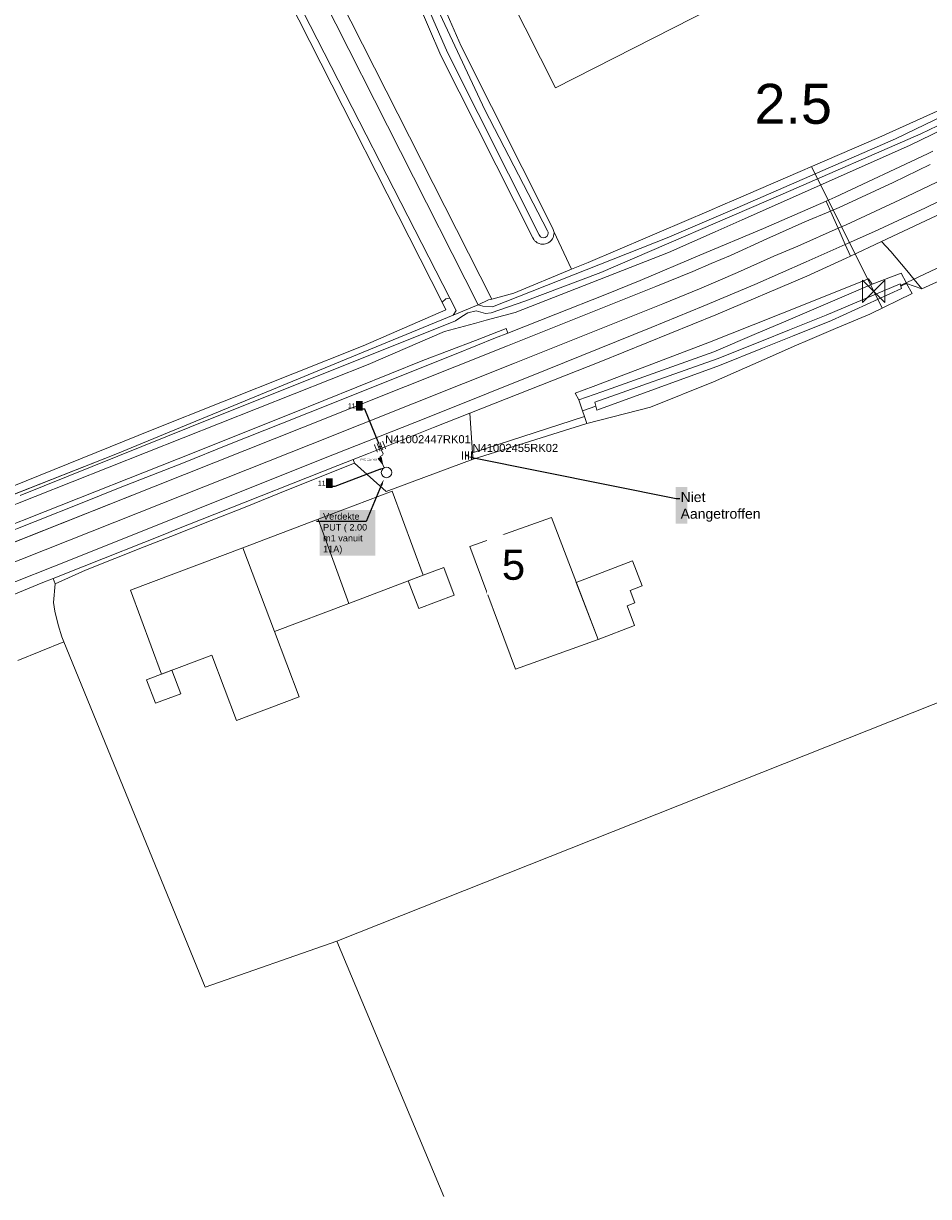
# Model space of a CAD drawing. Extents: x 140829 to 145054, y 448512 to 451778.
# Tile 70 of 152: x 143008 to 143099, y 449991 to 450109. Entities that reach past the tile are written whole.
import ezdxf
from ezdxf import colors
from ezdxf.entities.mleader import LeaderData, LeaderLine
from ezdxf.math import Vec2, Vec3

# ---------------------------------------------------------------- set-up
doc = ezdxf.new("R2010")
doc.units = 0
doc.header["$MEASUREMENT"] = 0
for name, color, linetype, lineweight in [('00-leiding', 5, 'Continuous', 0), ('00-LEIDING RAPPORT', 30, 'Continuous', 30), ('KOLK', 6, 'Continuous', 0)]:
    doc.layers.add(name, color=color, linetype=linetype, lineweight=lineweight)
for name, color, linetype in [('geometrie2dBegroeidTerreindeel', 7, 'Continuous'), ('geometrie2dGebouwinstallatie', 7, 'Continuous'), ('geometrie2dGrondvlak', 7, 'Continuous'), ('geometrie2dOnbegroeidTerreindeel', 7, 'Continuous'), ('geometrie2dOndersteunendWaterdeel', 7, 'Continuous'), ('geometrie2dOndersteunendWegdeel', 7, 'Continuous'), ('geometrie2dOverigeConstructie', 7, 'Continuous'), ('geometrie2dWaterdeel', 7, 'Continuous'), ('geometrie2dWegdeel', 7, 'Continuous'), ('HMPAL', 1, 'Continuous'), ('HUISNUMMER', 3, 'Continuous'), ('PPALHM', 10, 'Continuous')]:
    doc.layers.add(name, color=color, linetype=linetype)
doc.styles.add('Riolering', font='arial.ttf', dxfattribs={"height": 0.8})
doc.styles.get("Standard").update_dxf_attribs({"font": 'arial.ttf'})

# ---------------------------------------------------------------- blocks, each defined once
blk = doc.blocks.new('RICHTING HWA')
at = {"layer": '00-leiding'}
blk.add_hatch(color=256, dxfattribs=at).paths.add_polyline_path([(142658.97, 450308.54), (142660.84, 450309), (142659, 450309.46)])
at = {"layer": '00-leiding', "lineweight": 0}
for p, q in [((142659, 450309.46), (142658.97, 450308.54)), ((142658.97, 450308.54), (142660.84, 450309)), ((142660.84, 450309), (142659, 450309.46))]:
    blk.add_line(p, q, dxfattribs=at)

msp = doc.modelspace()

# ---------------------------------------------------------------- hatches: boundary and pattern name
at = {"layer": 'KOLK', "linetype": 'ByBlock', "lineweight": 0}
h = msp.add_hatch(color=256, dxfattribs=at)
h.dxf.hatch_style = 1
h.paths.add_polyline_path([(143043.36, 450066.19), (143043.52, 450065.8), (143043.6, 450065.83), (143043.44, 450066.23), (143043.28, 450066.62), (143043.2, 450066.59)])
h = msp.add_hatch(color=256, dxfattribs=at)
h.dxf.hatch_style = 1
h.paths.add_polyline_path([(143043.64, 450066.3), (143043.79, 450065.91), (143043.87, 450065.94), (143043.72, 450066.34), (143043.56, 450066.73), (143043.48, 450066.7)])
h = msp.add_hatch(color=256, dxfattribs=at)
h.dxf.hatch_style = 1
h.paths.add_polyline_path([(143043.72, 450066.34, 1), (143043.91, 450066.41, 1)])
h = msp.add_hatch(color=256, dxfattribs=at)
h.dxf.hatch_style = 1
h.paths.add_polyline_path([(143043.91, 450066.41), (143044.07, 450066.02), (143044.15, 450066.05), (143043.99, 450066.45), (143043.84, 450066.84), (143043.76, 450066.81)])
h = msp.add_hatch(color=256, dxfattribs=at)
h.dxf.hatch_style = 1
h.paths.add_polyline_path([(143044.19, 450066.52), (143044.35, 450066.13), (143044.43, 450066.16), (143044.27, 450066.56), (143044.11, 450066.95), (143044.03, 450066.92)])
h = msp.add_hatch(color=256, dxfattribs=at)
h.dxf.hatch_style = 1
h.paths.add_polyline_path([(143052.11, 450065.5), (143052.11, 450065.92), (143052.03, 450065.92), (143052.03, 450065.5), (143052.03, 450065.07), (143052.11, 450065.07)])
h = msp.add_hatch(color=256, dxfattribs=at)
h.dxf.hatch_style = 1
h.paths.add_polyline_path([(143052.41, 450065.5), (143052.41, 450065.92), (143052.33, 450065.92), (143052.33, 450065.5), (143052.33, 450065.07), (143052.41, 450065.07)])
h = msp.add_hatch(color=256, dxfattribs=at)
h.dxf.hatch_style = 1
h.paths.add_polyline_path([(143052.62, 450065.5, 1), (143052.42, 450065.5, 1)])
h = msp.add_hatch(color=256, dxfattribs=at)
h.dxf.hatch_style = 1
h.paths.add_polyline_path([(143052.71, 450065.5), (143052.71, 450065.92), (143052.62, 450065.92), (143052.62, 450065.5), (143052.62, 450065.07), (143052.71, 450065.07)])
h = msp.add_hatch(color=256, dxfattribs=at)
h.dxf.hatch_style = 1
h.paths.add_polyline_path([(143053.01, 450065.5), (143053.01, 450065.92), (143052.92, 450065.92), (143052.92, 450065.5), (143052.92, 450065.07), (143053.01, 450065.07)])

# ---------------------------------------------------------------- linework, layer by layer
at = {"layer": '00-leiding'}
for p, q in [((143043.81, 450066.38), (143044.13, 450065.67)), ((143044.07, 450065.51), (143043.82, 450065.4)), ((143043.82, 450065.4), (143043.82, 450065.2)), ((143043.82, 450065.2), (143044.24, 450064.26)), ((143044.13, 450065.67), (143044.07, 450065.51))]:
    msp.add_line(p, q, dxfattribs=at)
at = {"layer": '00-leiding', "lineweight": 0}
msp.add_circle((143044.47, 450063.79), 0.527, dxfattribs=at)
at = {"layer": 'geometrie2dBegroeidTerreindeel', "linetype": 'Continuous', "lineweight": 0}
for p, q in [((143055.02, 450081.15), (142987.21, 450214.82)), ((143008.46, 450162.74), (143050.05, 450080.84)), ((143041.78, 450124.38), (143049.92, 450105.52)), ((143049.92, 450105.52), (143059.11, 450087.28)), ((143061.18, 450087.44), (143061.22, 450087.63)), ((143061.23, 450087.77), (143061.22, 450087.92)), ((143061.22, 450087.92), (143062.97, 450084.13)), ((143061.22, 450087.63), (143061.23, 450087.77)), ((143059.11, 450087.28), (143059.21, 450087.11)), ((143059.21, 450087.11), (143059.29, 450086.99)), ((143059.29, 450086.99), (143059.4, 450086.9)), ((143059.4, 450086.9), (143059.55, 450086.79)), ((143059.55, 450086.79), (143059.73, 450086.71)), ((143059.73, 450086.71), (143059.91, 450086.65)), ((143059.91, 450086.65), (143060.1, 450086.63)), ((143060.1, 450086.63), (143060.24, 450086.64)), ((143060.24, 450086.64), (143060.39, 450086.67)), ((143060.39, 450086.67), (143060.52, 450086.71)), ((143060.52, 450086.71), (143060.65, 450086.77)), ((143060.65, 450086.77), (143060.81, 450086.88)), ((143060.81, 450086.88), (143060.95, 450087.02)), ((143060.95, 450087.02), (143061.07, 450087.17)), ((143061.07, 450087.17), (143061.13, 450087.3)), ((143061.13, 450087.3), (143061.18, 450087.44)), ((143062.97, 450084.13), (143057.21, 450081.75)), ((143084.09, 450079.75), (143092.7, 450083.18)), ((143092.7, 450083.18), (143093.08, 450082.63)), ((143057.21, 450081.75), (143055.02, 450081.15)), ((143093.08, 450082.63), (143084.43, 450078.95)), ((143093.08, 450082.63), (143093.08, 450082.63)), ((143050.05, 450080.84), (143050.41, 450080.08)), ((143050.41, 450080.08), (143042.12, 450076.48)), ((143081.15, 450078.58), (143084.09, 450079.75)), ((143076.62, 450076.77), (143081.15, 450078.58)), ((143084.43, 450078.95), (143081.51, 450077.7)), ((143081.51, 450077.7), (143077.24, 450075.88)), ((143042.12, 450076.48), (143021.03, 450068.06)), ((143065.14, 450072.41), (143076.62, 450076.77)), ((143077.24, 450075.88), (143066.02, 450071.87)), ((143063.36, 450071.73), (143065.14, 450072.41)), ((143063.71, 450071.05), (143063.36, 450071.73)), ((143066.02, 450071.87), (143063.71, 450071.05)), ((143021.03, 450068.06), (143002.17, 450060.44)), ((143007.58, 450044.97), (143012.19, 450046.84)), ((143012.19, 450046.84), (143026.31, 450012.29)), ((143012.19, 450046.84), (143012.19, 450046.84)), ((143039.49, 450016.88), (143109.49, 450044.66)), ((143026.31, 450012.29), (143039.49, 450016.88)), ((143039.49, 450016.88), (143050.19, 449991.32)), ((143050.19, 449991.32), (143039.49, 450016.88))]:
    msp.add_line(p, q, dxfattribs=at)
at = {"layer": 'geometrie2dGebouwinstallatie', "linetype": 'Continuous', "lineweight": 0}
for p, q in [((143063.46, 450052.79), (143069.1, 450054.95)), ((143069.1, 450054.95), (143070.06, 450052.43)), ((143046.64, 450052.93), (143048.15, 450053.51)), ((143048.15, 450053.51), (143050.21, 450054.28)), ((143050.21, 450054.28), (143051.25, 450051.51)), ((143047.69, 450050.16), (143046.64, 450052.93)), ((143065.64, 450047.08), (143063.46, 450052.79)), ((143070.06, 450052.43), (143068.86, 450051.97)), ((143051.25, 450051.51), (143047.69, 450050.16)), ((143068.86, 450051.97), (143069.33, 450050.74)), ((143068.86, 450051.97), (143068.86, 450051.97)), ((143047.69, 450050.16), (143047.69, 450050.16)), ((143069.33, 450050.74), (143068.55, 450050.44)), ((143068.55, 450050.44), (143069.3, 450048.47)), ((143069.3, 450048.47), (143065.64, 450047.08)), ((143020.46, 450043.04), (143022.99, 450043.99)), ((143021.34, 450040.7), (143020.46, 450043.04)), ((143020.46, 450043.04), (143020.46, 450043.04)), ((143022.99, 450043.99), (143023.87, 450041.65)), ((143023.87, 450041.65), (143021.34, 450040.7))]:
    msp.add_line(p, q, dxfattribs=at)
at = {"layer": 'geometrie2dGrondvlak', "linetype": 'Continuous', "lineweight": 0}
for p, q in [((143143.48, 450144.08), (143061.37, 450102.3)), ((143061.37, 450102.3), (143053.27, 450118.41)), ((143037.63, 450059.11), (143045.02, 450061.91)), ((143045.02, 450061.91), (143048.15, 450053.51)), ((143030.08, 450056.26), (143037.63, 450059.11)), ((143037.63, 450059.11), (143040.7, 450050.69)), ((143040.7, 450050.69), (143037.63, 450059.11)), ((143037.63, 450059.11), (143037.63, 450059.11)), ((143052.8, 450056.37), (143060.98, 450059.27)), ((143060.98, 450059.27), (143065.64, 450047.08)), ((143018.86, 450052.02), (143030.08, 450056.26)), ((143030.08, 450056.26), (143033.25, 450047.87)), ((143033.25, 450047.87), (143030.08, 450056.26)), ((143030.08, 450056.26), (143030.08, 450056.26)), ((143057.37, 450044.12), (143052.8, 450056.37)), ((143048.15, 450053.51), (143040.7, 450050.69)), ((143021.96, 450043.6), (143018.86, 450052.02)), ((143040.7, 450050.69), (143033.25, 450047.87)), ((143033.25, 450047.87), (143035.73, 450041.33)), ((143033.25, 450047.87), (143033.25, 450047.87)), ((143065.64, 450047.08), (143057.37, 450044.12)), ((143065.64, 450047.08), (143065.64, 450047.08)), ((143026.99, 450045.5), (143021.96, 450043.6)), ((143029.46, 450038.96), (143026.99, 450045.5)), ((143035.73, 450041.33), (143029.46, 450038.96))]:
    msp.add_line(p, q, dxfattribs=at)
at = {"layer": 'geometrie2dOnbegroeidTerreindeel', "linetype": 'Continuous', "lineweight": 0}
for p, q in [((143061.37, 450102.3), (143143.48, 450144.08)), ((143051.93, 450106.45), (143043.9, 450125.04)), ((143053.27, 450118.41), (143061.37, 450102.3)), ((143061.08, 450088.28), (143051.93, 450106.45)), ((143103.81, 450101.86), (143093.74, 450097.33)), ((143093.74, 450097.33), (143079.21, 450091.04)), ((143079.21, 450091.04), (143078.14, 450090.57)), ((143076.76, 450089.97), (143071.76, 450087.84)), ((143078.14, 450090.57), (143076.76, 450089.97)), ((143061.16, 450088.11), (143061.08, 450088.28)), ((143061.22, 450087.92), (143061.16, 450088.11)), ((143062.97, 450084.13), (143061.22, 450087.92)), ((143071.76, 450087.84), (143070.58, 450087.34)), ((143070.58, 450087.34), (143064.64, 450084.82)), ((143064.64, 450084.82), (143062.97, 450084.13)), ((143098.03, 450082.18), (143101.98, 450083.96)), ((143092.83, 450079.62), (143097.06, 450081.7)), ((143097.06, 450081.7), (143096.52, 450082.72)), ((143096.52, 450082.72), (143098.03, 450082.18)), ((143089.41, 450078.19), (143092.83, 450079.62)), ((143086.6, 450077.01), (143089.41, 450078.19)), ((143085.48, 450076.52), (143086.6, 450077.01)), ((143082.25, 450075.09), (143085.48, 450076.52)), ((143077.18, 450072.86), (143082.25, 450075.09)), ((143070.9, 450070.32), (143077.18, 450072.86)), ((143064.52, 450068.69), (143070.9, 450070.32)), ((143053.13, 450065.13), (143064.52, 450068.69)), ((143034.33, 450061.94), (143041.28, 450064.72)), ((143041.28, 450064.72), (143044.42, 450061.9)), ((143044.42, 450061.9), (143053.13, 450065.13)), ((143030.48, 450060.4), (143034.33, 450061.94)), ((143045.02, 450061.91), (143037.63, 450059.11)), ((143048.15, 450053.51), (143045.02, 450061.91)), ((143026.91, 450058.98), (143030.48, 450060.4)), ((143022.88, 450057.38), (143026.91, 450058.98)), ((143037.63, 450059.11), (143030.08, 450056.26)), ((143060.98, 450059.27), (143052.8, 450056.37)), ((143065.64, 450047.08), (143060.98, 450059.27)), ((143020.2, 450056.34), (143022.88, 450057.38)), ((143014.33, 450054), (143020.2, 450056.34)), ((143030.08, 450056.26), (143018.86, 450052.02)), ((143052.8, 450056.37), (143057.37, 450044.12)), ((143052.8, 450056.37), (143052.8, 450056.37)), ((143011.32, 450052.63), (143014.33, 450054)), ((143040.7, 450050.69), (143048.15, 450053.51)), ((143011.13, 450050.78), (143011.32, 450052.63)), ((143018.86, 450052.02), (143021.96, 450043.6)), ((143011.27, 450049.9), (143011.13, 450050.78)), ((143011.62, 450048.53), (143011.27, 450049.9)), ((143033.25, 450047.87), (143040.7, 450050.69)), ((143011.98, 450047.33), (143011.62, 450048.53)), ((143035.73, 450041.33), (143033.25, 450047.87)), ((143033.25, 450047.87), (143033.25, 450047.87)), ((143012.19, 450046.84), (143011.98, 450047.33)), ((143026.31, 450012.29), (143012.19, 450046.84)), ((143057.37, 450044.12), (143065.64, 450047.08)), ((143021.96, 450043.6), (143026.99, 450045.5)), ((143026.99, 450045.5), (143029.46, 450038.96)), ((143109.49, 450044.66), (143039.49, 450016.88)), ((143029.46, 450038.96), (143035.73, 450041.33)), ((143039.49, 450016.88), (143026.31, 450012.29)), ((143039.49, 450016.88), (143039.49, 450016.88))]:
    msp.add_line(p, q, dxfattribs=at)
at = {"layer": 'geometrie2dOndersteunendWaterdeel', "linetype": 'Continuous', "lineweight": 0}
for p, q in [((143053.63, 450080.57), (142981.1, 450223.92)), ((142978.4, 450222.6), (143050.82, 450081.23)), ((142987.21, 450214.82), (143055.02, 450081.15)), ((143050.05, 450080.84), (143008.46, 450162.74)), ((143043.9, 450125.04), (143051.93, 450106.45)), ((143049.92, 450105.52), (143041.78, 450124.38)), ((143042.45, 450124.59), (143050.56, 450105.82)), ((143054.3, 450100.09), (143048.56, 450112.36)), ((143051.93, 450106.45), (143061.08, 450088.28)), ((143117.9, 450106.75), (143096.79, 450096.51)), ((143059.11, 450087.28), (143049.92, 450105.52)), ((143050.56, 450105.82), (143059.76, 450087.57)), ((143097.94, 450097.68), (143112.44, 450104.71)), ((143093.74, 450097.33), (143103.81, 450101.86)), ((143105.67, 450102.13), (143095.42, 450097.2)), ((143060.58, 450087.98), (143054.3, 450100.09)), ((143079.21, 450091.04), (143093.74, 450097.33)), ((143095.42, 450097.2), (143079.55, 450090.27)), ((143084.15, 450091.67), (143097.94, 450097.68)), ((143096.79, 450096.51), (143080.06, 450089.07)), ((143065.91, 450083.81), (143084.15, 450091.67)), ((143078.14, 450090.57), (143079.21, 450091.04)), ((143071.76, 450087.84), (143076.76, 450089.97)), ((143079.55, 450090.27), (143072.57, 450087.26)), ((143076.76, 450089.97), (143078.14, 450090.57)), ((143080.06, 450089.07), (143077.37, 450087.88)), ((143059.76, 450087.57), (143059.87, 450087.39)), ((143060.53, 450087.44), (143060.62, 450087.6)), ((143060.63, 450087.85), (143060.58, 450087.98)), ((143060.62, 450087.6), (143060.64, 450087.73)), ((143060.64, 450087.73), (143060.63, 450087.85)), ((143061.08, 450088.28), (143061.16, 450088.11)), ((143061.16, 450088.11), (143061.22, 450087.92)), ((143061.22, 450087.63), (143061.18, 450087.44)), ((143061.22, 450087.92), (143061.23, 450087.77)), ((143061.23, 450087.77), (143061.22, 450087.63)), ((143070.58, 450087.34), (143071.76, 450087.84)), ((143077.37, 450087.88), (143072.7, 450085.8)), ((143072.57, 450087.26), (143055.09, 450080.38)), ((143059.21, 450087.11), (143059.11, 450087.28)), ((143059.29, 450086.99), (143059.21, 450087.11)), ((143059.4, 450086.9), (143059.29, 450086.99)), ((143059.55, 450086.79), (143059.4, 450086.9)), ((143059.73, 450086.71), (143059.55, 450086.79)), ((143059.91, 450086.65), (143059.73, 450086.71)), ((143059.87, 450087.39), (143060, 450087.31)), ((143060.1, 450086.63), (143059.91, 450086.65)), ((143060, 450087.31), (143060.17, 450087.28)), ((143060.24, 450086.64), (143060.1, 450086.63)), ((143060.17, 450087.28), (143060.34, 450087.3)), ((143060.39, 450086.67), (143060.24, 450086.64)), ((143060.34, 450087.3), (143060.53, 450087.44)), ((143060.52, 450086.71), (143060.39, 450086.67)), ((143060.65, 450086.77), (143060.52, 450086.71)), ((143060.81, 450086.88), (143060.65, 450086.77)), ((143060.95, 450087.02), (143060.81, 450086.88)), ((143061.07, 450087.17), (143060.95, 450087.02)), ((143061.13, 450087.3), (143061.07, 450087.17)), ((143061.18, 450087.44), (143061.13, 450087.3)), ((143064.64, 450084.82), (143070.58, 450087.34)), ((143072.7, 450085.8), (143057.33, 450079.81)), ((143057.21, 450081.75), (143062.97, 450084.13)), ((143062.97, 450084.13), (143064.64, 450084.82)), ((143062.97, 450084.13), (143062.97, 450084.13)), ((143058.31, 450080.95), (143065.91, 450083.81)), ((143093.08, 450082.63), (143095.97, 450083.73)), ((143095.97, 450083.73), (143096.48, 450082.79)), ((143096.48, 450082.79), (143096.52, 450082.72)), ((143055.02, 450081.15), (143057.21, 450081.75)), ((143084.43, 450078.95), (143093.08, 450082.63)), ((143095.88, 450082.67), (143088.47, 450079.54)), ((143088.99, 450079.01), (143096, 450082.2)), ((143097.06, 450081.7), (143092.83, 450079.62)), ((143093.08, 450082.63), (143093.08, 450082.63)), ((143095.94, 450082.44), (143095.88, 450082.67)), ((143096.52, 450082.72), (143095.94, 450082.44)), ((143095.94, 450082.44), (143096.52, 450082.72)), ((143096, 450082.2), (143095.94, 450082.44)), ((143096.52, 450082.72), (143097.06, 450081.7)), ((143050.05, 450080.84), (143050.41, 450081.17)), ((143050.41, 450081.17), (143050.05, 450080.84)), ((143050.41, 450080.08), (143050.05, 450080.84)), ((143050.41, 450081.17), (143050.82, 450081.23)), ((143050.82, 450081.23), (143050.41, 450081.17)), ((143050.82, 450081.23), (143051.44, 450079.99)), ((143050.82, 450081.23), (143050.82, 450081.23)), ((143053.63, 450080.57), (143054.69, 450081.06)), ((143054.69, 450081.06), (143053.63, 450080.57)), ((143054.11, 450080.43), (143053.63, 450080.57)), ((143055.09, 450080.38), (143054.11, 450080.43)), ((143054.69, 450081.06), (143055.02, 450081.15)), ((143055.02, 450081.15), (143054.69, 450081.06)), ((143054.95, 450079.76), (143058.31, 450080.95)), ((143051.14, 450079.54), (143041, 450075.37)), ((143042.12, 450076.48), (143050.41, 450080.08)), ((143051.44, 450079.99), (143051.14, 450079.54)), ((143051.36, 450078.98), (143051.99, 450079.39)), ((143051.99, 450079.39), (143052.6, 450079.77)), ((143052.6, 450079.77), (143053.44, 450079.98)), ((143053.44, 450079.98), (143054.37, 450079.71)), ((143054.37, 450079.71), (143054.95, 450079.76)), ((143057.33, 450079.81), (143054.45, 450079.03)), ((143088.47, 450079.54), (143084.81, 450078.07)), ((143092.83, 450079.62), (143089.41, 450078.19)), ((143024.77, 450068.31), (143051.36, 450078.98)), ((143053.26, 450078.71), (143050.28, 450077.89)), ((143054.45, 450079.03), (143053.26, 450078.71)), ((143081.51, 450077.7), (143084.43, 450078.95)), ((143084.81, 450078.07), (143081.84, 450076.88)), ((143085.09, 450077.44), (143088.99, 450079.01)), ((143089.41, 450078.19), (143086.6, 450077.01)), ((143050.28, 450077.89), (143042.63, 450074.61)), ((143077.24, 450075.88), (143081.51, 450077.7)), ((143082.11, 450076.24), (143085.09, 450077.44)), ((143086.6, 450077.01), (143085.48, 450076.52)), ((143021.03, 450068.06), (143042.12, 450076.48)), ((143066.02, 450071.87), (143077.24, 450075.88)), ((143081.84, 450076.88), (143077.56, 450075.17)), ((143077.8, 450074.5), (143082.11, 450076.24)), ((143085.48, 450076.52), (143082.25, 450075.09)), ((143042.63, 450074.61), (143001.6, 450058.35)), ((143041, 450075.37), (143017.38, 450065.62)), ((143077.56, 450075.17), (143065.32, 450070.84)), ((143082.25, 450075.09), (143077.18, 450072.86)), ((143065.52, 450070.01), (143077.8, 450074.5)), ((143077.18, 450072.86), (143070.9, 450070.32)), ((143063.71, 450071.05), (143066.02, 450071.87)), ((143064.08, 450069.97), (143063.71, 450071.05)), ((143065.42, 450070.42), (143064.08, 450069.97)), ((143064.08, 450069.97), (143065.42, 450070.42)), ((143064.28, 450069.39), (143064.08, 450069.97)), ((143070.9, 450070.32), (143064.52, 450068.69)), ((143065.32, 450070.84), (143065.42, 450070.42)), ((143065.42, 450070.42), (143065.52, 450070.01)), ((143064.52, 450068.69), (143064.28, 450069.39)), ((143064.52, 450068.69), (143064.52, 450068.69)), ((143002.17, 450060.44), (143021.03, 450068.06)), ((143007.81, 450061.48), (143024.77, 450068.31)), ((143017.38, 450065.62), (142999, 450058.37))]:
    msp.add_line(p, q, dxfattribs=at)
at = {"layer": 'geometrie2dOndersteunendWegdeel', "linetype": 'Continuous', "lineweight": 0}
for p, q in [((143096.79, 450096.51), (143117.9, 450106.75)), ((143080.06, 450089.07), (143096.79, 450096.51)), ((143099.14, 450095.95), (143098.59, 450095.67)), ((143098.59, 450095.67), (143089.37, 450091.36)), ((143089.37, 450091.36), (143088.46, 450090.96)), ((143088.46, 450090.96), (143082.18, 450088.22)), ((143077.37, 450087.88), (143080.06, 450089.07)), ((143072.7, 450085.8), (143077.37, 450087.88)), ((143082.18, 450088.22), (143075.81, 450085.53)), ((143090.9, 450085.44), (143094.01, 450086.92)), ((143094.01, 450086.92), (143094.94, 450085.9)), ((143057.33, 450079.81), (143072.7, 450085.8)), ((143075.81, 450085.53), (143069.85, 450083.02)), ((143086.53, 450083.43), (143090.46, 450085.24)), ((143090.46, 450085.24), (143090.9, 450085.44)), ((143094.94, 450085.9), (143096.53, 450084)), ((143096.53, 450084), (143097.28, 450083.09)), ((143069.85, 450083.02), (143066.32, 450081.58)), ((143077.42, 450079.56), (143086.53, 450083.43)), ((143092.7, 450083.18), (143084.09, 450079.75)), ((143093.08, 450082.63), (143092.7, 450083.18)), ((143095.97, 450083.73), (143093.08, 450082.63)), ((143096.48, 450082.79), (143095.97, 450083.73)), ((143096.52, 450082.72), (143096.48, 450082.79)), ((143097.28, 450083.09), (143098.03, 450082.18)), ((143098.03, 450082.18), (143096.52, 450082.72)), ((143066.32, 450081.58), (143061.4, 450079.65)), ((143054.45, 450079.03), (143057.33, 450079.81)), ((143061.4, 450079.65), (143056.62, 450077.74)), ((143065.93, 450074.9), (143077.42, 450079.56)), ((143084.09, 450079.75), (143081.15, 450078.58)), ((143050.28, 450077.89), (143053.26, 450078.71)), ((143053.26, 450078.71), (143054.45, 450079.03)), ((143053.37, 450076.99), (143056.44, 450078.2)), ((143056.44, 450078.2), (143053.37, 450076.99)), ((143056.44, 450078.2), (143056.62, 450077.74)), ((143056.62, 450077.74), (143056.44, 450078.2)), ((143081.15, 450078.58), (143076.62, 450076.77)), ((143042.63, 450074.61), (143050.28, 450077.89)), ((143048.09, 450075), (143053.37, 450076.99)), ((143053.37, 450076.99), (143048.09, 450075)), ((143055.38, 450077.25), (143051.45, 450075.67)), ((143056.62, 450077.74), (143055.38, 450077.25)), ((143076.62, 450076.77), (143065.14, 450072.41)), ((143001.6, 450058.35), (143042.63, 450074.61)), ((143034.89, 450069.66), (143048.09, 450075)), ((143048.09, 450075), (143034.89, 450069.66)), ((143051.45, 450075.67), (143046.17, 450073.57)), ((143052.79, 450069.73), (143065.93, 450074.9)), ((143046.17, 450073.57), (143039.58, 450070.94)), ((143065.14, 450072.41), (143063.36, 450071.73)), ((143063.36, 450071.73), (143063.71, 450071.05)), ((143063.71, 450071.05), (143064.08, 450069.97)), ((143063.71, 450071.05), (143063.71, 450071.05)), ((143039.58, 450070.94), (143034.07, 450068.71)), ((143064.08, 450069.97), (143064.28, 450069.39)), ((143023.63, 450065.14), (143034.89, 450069.66)), ((143034.89, 450069.66), (143023.63, 450065.14)), ((143034.07, 450068.71), (143028.6, 450066.56)), ((143053.08, 450065.77), (143052.79, 450069.73)), ((143053.08, 450065.77), (143064.28, 450069.39)), ((143064.28, 450069.39), (143053.08, 450065.77)), ((143064.52, 450068.69), (143053.13, 450065.13)), ((143064.28, 450069.39), (143064.52, 450068.69)), ((143064.28, 450069.39), (143064.28, 450069.39)), ((143028.6, 450066.56), (143024.14, 450064.77)), ((143053.13, 450065.13), (143053.08, 450065.77)), ((143010.3, 450059.9), (143023.63, 450065.14)), ((143023.63, 450065.14), (143010.3, 450059.9)), ((143024.14, 450064.77), (143017.81, 450062.27)), ((143027.3, 450059.63), (143039.61, 450064.48)), ((143041.28, 450064.72), (143034.33, 450061.94)), ((143039.61, 450064.48), (143041.14, 450065.09)), ((143041.14, 450065.09), (143041.28, 450064.72)), ((143017.81, 450062.27), (143014.02, 450060.76)), ((143034.33, 450061.94), (143030.48, 450060.4)), ((143014.02, 450060.76), (143009.31, 450058.87)), ((143003.27, 450057.09), (143010.3, 450059.9)), ((143010.3, 450059.9), (143003.27, 450057.09)), ((143023.31, 450058.04), (143027.3, 450059.63)), ((143030.48, 450060.4), (143026.91, 450058.98)), ((143009.31, 450058.87), (143005.11, 450057.21)), ((143026.91, 450058.98), (143022.88, 450057.38)), ((143014.04, 450054.35), (143022.28, 450057.63)), ((143022.88, 450057.38), (143020.2, 450056.34)), ((143022.28, 450057.63), (143023.31, 450058.04)), ((143023.31, 450058.04), (143023.31, 450058.04)), ((143020.2, 450056.34), (143014.33, 450054)), ((143011.1, 450053.19), (143014.04, 450054.35)), ((143014.33, 450054), (143011.32, 450052.63)), ((143011.32, 450052.63), (143011.1, 450053.19))]:
    msp.add_line(p, q, dxfattribs=at)
at = {"layer": 'geometrie2dOverigeConstructie', "linetype": 'Continuous', "lineweight": 0}
for p, q in [((143095.96, 450082.54), (143103.27, 450085.98)), ((143103.27, 450085.98), (143095.96, 450082.54))]:
    msp.add_line(p, q, dxfattribs=at)
at = {"layer": 'geometrie2dWaterdeel', "linetype": 'Continuous', "lineweight": 0}
for p, q in [((142981.1, 450223.92), (143053.63, 450080.57)), ((143050.82, 450081.23), (142978.4, 450222.6)), ((143050.56, 450105.82), (143042.45, 450124.59)), ((143048.56, 450112.36), (143054.3, 450100.09)), ((143059.76, 450087.57), (143050.56, 450105.82)), ((143112.44, 450104.71), (143097.94, 450097.68)), ((143095.42, 450097.2), (143105.67, 450102.13)), ((143054.3, 450100.09), (143060.58, 450087.98)), ((143079.55, 450090.27), (143095.42, 450097.2)), ((143097.94, 450097.68), (143084.15, 450091.67)), ((143084.15, 450091.67), (143065.91, 450083.81)), ((143072.57, 450087.26), (143079.55, 450090.27)), ((143059.87, 450087.39), (143059.76, 450087.57)), ((143060.62, 450087.6), (143060.53, 450087.44)), ((143060.58, 450087.98), (143060.63, 450087.85)), ((143060.64, 450087.73), (143060.62, 450087.6)), ((143060.63, 450087.85), (143060.64, 450087.73)), ((143055.09, 450080.38), (143072.57, 450087.26)), ((143060, 450087.31), (143059.87, 450087.39)), ((143060.17, 450087.28), (143060, 450087.31)), ((143060.34, 450087.3), (143060.17, 450087.28)), ((143060.53, 450087.44), (143060.34, 450087.3)), ((143065.91, 450083.81), (143058.31, 450080.95)), ((143088.47, 450079.54), (143095.88, 450082.67)), ((143096, 450082.2), (143088.99, 450079.01)), ((143095.88, 450082.67), (143095.94, 450082.44)), ((143095.94, 450082.44), (143096, 450082.2)), ((143051.44, 450079.99), (143050.82, 450081.23)), ((143051.14, 450079.54), (143053.63, 450080.57)), ((143053.63, 450080.57), (143051.14, 450079.54)), ((143053.63, 450080.57), (143054.11, 450080.43)), ((143054.11, 450080.43), (143055.09, 450080.38)), ((143058.31, 450080.95), (143054.95, 450079.76)), ((143041, 450075.37), (143051.14, 450079.54)), ((143051.14, 450079.54), (143051.44, 450079.99)), ((143051.99, 450079.39), (143051.36, 450078.98)), ((143052.6, 450079.77), (143051.99, 450079.39)), ((143053.44, 450079.98), (143052.6, 450079.77)), ((143054.37, 450079.71), (143053.44, 450079.98)), ((143054.95, 450079.76), (143054.37, 450079.71)), ((143084.81, 450078.07), (143088.47, 450079.54)), ((143051.36, 450078.98), (143024.77, 450068.31)), ((143081.84, 450076.88), (143084.81, 450078.07)), ((143088.99, 450079.01), (143085.09, 450077.44)), ((143085.09, 450077.44), (143082.11, 450076.24)), ((143077.56, 450075.17), (143081.84, 450076.88)), ((143082.11, 450076.24), (143077.8, 450074.5)), ((143017.38, 450065.62), (143041, 450075.37)), ((143065.32, 450070.84), (143077.56, 450075.17)), ((143077.56, 450075.17), (143077.56, 450075.17)), ((143077.8, 450074.5), (143065.52, 450070.01)), ((143065.42, 450070.42), (143065.32, 450070.84)), ((143065.52, 450070.01), (143065.42, 450070.42)), ((143024.77, 450068.31), (143007.81, 450061.48)), ((142999, 450058.37), (143017.38, 450065.62))]:
    msp.add_line(p, q, dxfattribs=at)
at = {"layer": 'geometrie2dWegdeel', "linetype": 'Continuous', "lineweight": 0}
for p, q in [((143098.59, 450095.67), (143099.14, 450095.95)), ((143089.37, 450091.36), (143098.59, 450095.67)), ((143095.16, 450092.83), (143098.86, 450094.6)), ((143098.86, 450094.6), (143095.16, 450092.83)), ((143089.77, 450090.32), (143095.16, 450092.83)), ((143095.16, 450092.83), (143089.77, 450090.32)), ((143099.55, 450092.86), (143095.85, 450091.09)), ((143095.85, 450091.09), (143099.55, 450092.86)), ((143088.46, 450090.96), (143089.37, 450091.36)), ((143095.85, 450091.09), (143090.46, 450088.59)), ((143090.46, 450088.59), (143095.85, 450091.09)), ((143098.39, 450090.29), (143101.26, 450091.67)), ((143101.26, 450091.67), (143098.39, 450090.29)), ((143082.18, 450088.22), (143088.46, 450090.96)), ((143088.91, 450089.96), (143086.34, 450088.89)), ((143086.34, 450088.89), (143088.91, 450089.96)), ((143088.91, 450089.96), (143088.46, 450090.96)), ((143088.46, 450090.96), (143088.91, 450089.96)), ((143088.91, 450089.96), (143089.77, 450090.32)), ((143089.77, 450090.32), (143088.91, 450089.96)), ((143089.67, 450088.23), (143088.91, 450089.96)), ((143088.91, 450089.96), (143089.67, 450088.23)), ((143093.3, 450087.91), (143098.39, 450090.29)), ((143098.39, 450090.29), (143093.3, 450087.91)), ((143100.62, 450090.02), (143094.01, 450086.92)), ((143094.01, 450086.92), (143100.62, 450090.02)), ((143086.34, 450088.89), (143082.53, 450087.17)), ((143082.53, 450087.17), (143086.34, 450088.89)), ((143075.81, 450085.53), (143082.18, 450088.22)), ((143089.67, 450088.23), (143085.63, 450086.45)), ((143085.63, 450086.45), (143089.67, 450088.23)), ((143090.46, 450088.59), (143089.67, 450088.23)), ((143089.67, 450088.23), (143090.46, 450088.59)), ((143090.38, 450086.61), (143089.67, 450088.23)), ((143090.38, 450086.61), (143093.3, 450087.91)), ((143093.3, 450087.91), (143090.38, 450086.61)), ((143082.53, 450087.17), (143078.9, 450085.52)), ((143078.9, 450085.52), (143082.53, 450087.17)), ((143085.63, 450086.45), (143083.22, 450085.43)), ((143083.22, 450085.43), (143085.63, 450086.45)), ((143086.48, 450084.88), (143090.38, 450086.61)), ((143090.38, 450086.61), (143086.48, 450084.88)), ((143090.9, 450085.44), (143090.38, 450086.61)), ((143090.38, 450086.61), (143090.9, 450085.44)), ((143094.01, 450086.92), (143090.9, 450085.44)), ((143094.94, 450085.9), (143094.01, 450086.92)), ((143069.85, 450083.02), (143075.81, 450085.53)), ((143078.9, 450085.52), (143076.97, 450084.71)), ((143076.97, 450084.71), (143078.9, 450085.52)), ((143083.22, 450085.43), (143079.58, 450083.79)), ((143079.58, 450083.79), (143083.22, 450085.43)), ((143090.46, 450085.24), (143086.53, 450083.43)), ((143090.9, 450085.44), (143090.46, 450085.24)), ((143096.53, 450084), (143094.94, 450085.9)), ((143076.97, 450084.71), (143075.11, 450083.91)), ((143075.11, 450083.91), (143076.97, 450084.71)), ((143081.33, 450082.62), (143086.48, 450084.88)), ((143086.48, 450084.88), (143081.33, 450082.62)), ((143097.28, 450083.09), (143096.53, 450084)), ((143101.98, 450083.96), (143098.03, 450082.18)), ((143066.32, 450081.58), (143069.85, 450083.02)), ((143075.11, 450083.91), (143071.42, 450082.39)), ((143071.42, 450082.39), (143075.11, 450083.91)), ((143077.66, 450082.97), (143075.8, 450082.17)), ((143075.8, 450082.17), (143077.66, 450082.97)), ((143086.53, 450083.43), (143077.42, 450079.56)), ((143079.58, 450083.79), (143077.66, 450082.97)), ((143077.66, 450082.97), (143079.58, 450083.79)), ((143098.03, 450082.18), (143097.28, 450083.09)), ((143071.42, 450082.39), (143056.57, 450076.46)), ((143056.57, 450076.46), (143071.42, 450082.39)), ((143075.8, 450082.17), (143072.11, 450080.66)), ((143072.11, 450080.66), (143075.8, 450082.17)), ((143076.16, 450080.43), (143081.33, 450082.62)), ((143081.33, 450082.62), (143076.16, 450080.43)), ((143072.11, 450080.66), (143057.26, 450074.72)), ((143057.26, 450074.72), (143072.11, 450080.66)), ((143061.4, 450079.65), (143066.32, 450081.58)), ((143070.95, 450078.3), (143076.16, 450080.43)), ((143076.16, 450080.43), (143070.95, 450078.3)), ((143056.62, 450077.74), (143061.4, 450079.65)), ((143077.42, 450079.56), (143065.93, 450074.9)), ((143065.75, 450076.2), (143070.95, 450078.3)), ((143070.95, 450078.3), (143065.75, 450076.2)), ((143051.45, 450075.67), (143055.38, 450077.25)), ((143055.38, 450077.25), (143056.62, 450077.74)), ((143056.62, 450077.74), (143056.62, 450077.74)), ((143056.57, 450076.46), (143036.17, 450068.33)), ((143036.17, 450068.33), (143056.57, 450076.46)), ((143060.56, 450074.11), (143065.75, 450076.2)), ((143065.75, 450076.2), (143060.56, 450074.11)), ((143057.26, 450074.72), (143036.86, 450066.59)), ((143036.86, 450066.59), (143057.26, 450074.72)), ((143046.17, 450073.57), (143051.45, 450075.67)), ((143065.93, 450074.9), (143052.79, 450069.73)), ((143039.58, 450070.94), (143046.17, 450073.57)), ((143048.41, 450069.23), (143060.56, 450074.11)), ((143060.56, 450074.11), (143048.41, 450069.23)), ((143034.07, 450068.71), (143039.58, 450070.94)), ((143028.6, 450066.56), (143034.07, 450068.71)), ((143037.99, 450065.11), (143048.41, 450069.23)), ((143048.41, 450069.23), (143037.99, 450065.11)), ((143049.18, 450068.3), (143052.79, 450069.73)), ((143052.79, 450069.73), (143049.18, 450068.3)), ((143052.79, 450069.73), (143053.08, 450065.77)), ((143036.17, 450068.33), (143021.3, 450062.42)), ((143021.3, 450062.42), (143036.17, 450068.33)), ((143042.67, 450065.69), (143049.18, 450068.3)), ((143049.18, 450068.3), (143042.67, 450065.69)), ((143036.86, 450066.59), (143021.99, 450060.68)), ((143021.99, 450060.68), (143036.86, 450066.59)), ((143024.14, 450064.77), (143028.6, 450066.56)), ((143041.14, 450065.09), (143042.67, 450065.69)), ((143042.67, 450065.69), (143041.14, 450065.09)), ((143053.08, 450065.77), (143053.13, 450065.13)), ((143053.08, 450065.77), (143053.08, 450065.77)), ((143012.86, 450055.05), (143037.99, 450065.11)), ((143037.99, 450065.11), (143012.86, 450055.05)), ((143017.81, 450062.27), (143024.14, 450064.77)), ((143039.61, 450064.48), (143027.3, 450059.63)), ((143041.14, 450065.09), (143039.61, 450064.48)), ((143041.28, 450064.72), (143041.14, 450065.09)), ((143044.42, 450061.9), (143041.28, 450064.72)), ((143053.13, 450065.13), (143044.42, 450061.9)), ((143021.3, 450062.42), (143001.33, 450054.49)), ((143001.33, 450054.49), (143021.3, 450062.42)), ((143014.02, 450060.76), (143017.81, 450062.27)), ((143021.99, 450060.68), (142998.83, 450051.49)), ((142998.83, 450051.49), (143021.99, 450060.68)), ((143009.31, 450058.87), (143014.02, 450060.76)), ((143027.3, 450059.63), (143023.31, 450058.04)), ((143005.11, 450057.21), (143009.31, 450058.87)), ((143022.28, 450057.63), (143014.04, 450054.35)), ((143023.31, 450058.04), (143022.28, 450057.63)), ((143022.28, 450057.63), (143022.28, 450057.63)), ((143002.71, 450051.02), (143012.86, 450055.05)), ((143012.86, 450055.05), (143002.71, 450051.02)), ((143014.04, 450054.35), (143011.1, 450053.19)), ((143005.62, 450050.95), (143010.08, 450052.79)), ((143010.08, 450052.79), (143005.62, 450050.95)), ((143010.08, 450052.79), (143011.1, 450053.19)), ((143011.1, 450053.19), (143010.08, 450052.79)), ((143011.1, 450053.19), (143011.32, 450052.63)), ((143011.32, 450052.63), (143011.13, 450050.78)), ((143011.13, 450050.78), (143011.27, 450049.9)), ((143011.27, 450049.9), (143011.62, 450048.53)), ((143011.62, 450048.53), (143011.98, 450047.33)), ((143012.19, 450046.84), (143007.58, 450044.97)), ((143011.98, 450047.33), (143012.19, 450046.84)), ((143012.19, 450046.84), (143012.19, 450046.84))]:
    msp.add_line(p, q, dxfattribs=at)
at = {"layer": 'HMPAL', "linetype": 'Continuous', "lineweight": 0}
msp.add_line((143086.99, 450094.41), (143094.06, 450080.23), dxfattribs=at)
at = {"layer": 'PPALHM', "lineweight": 0}
for p, q in [((143092.09, 450083.04), (143094.33, 450080.8)), ((143092.09, 450080.8), (143092.09, 450083.04)), ((143094.33, 450083.04), (143092.09, 450080.8)), ((143094.33, 450080.8), (143094.33, 450083.04))]:
    msp.add_line(p, q, dxfattribs=at)

# ---------------------------------------------------------------- texts
at = {"layer": '00-leiding', "insert": (143041.85, 450065.18), "char_height": 0.2, "attachment_point": 1}
msp.add_mtext_dynamic_manual_height_columns('PVC 125 MM', width=1.7436, gutter_width=1, heights=[0], dxfattribs=at)
at = {"layer": 'KOLK', "linetype": 'ByBlock', "lineweight": 0, "style": 'Riolering'}
for tag, p in [('N41002447RK01', (143044.33, 450066.72)), ('N41002455RK02', (143053.07, 450065.85))]:
    msp.add_attdef(tag, p, '', height=0.8, dxfattribs=at)

# ---------------------------------------------------------------- next in the draw order: texts
at = {"layer": 'HMPAL', "lineweight": 0, "insert": (143081.28, 450102.69), "char_height": 4, "attachment_point": 1, "bg_fill": 3, "box_fill_scale": 1.5, "bg_fill_color": 256, "bg_fill_transparency": 0}
msp.add_mtext_dynamic_manual_height_columns('2.5', width=0.4999, gutter_width=1, heights=[0], dxfattribs=at)
at = {"layer": 'HUISNUMMER', "lineweight": 0, "insert": (143056.01, 450056.05), "char_height": 3, "attachment_point": 1, "bg_fill": 3, "box_fill_scale": 1.5, "bg_fill_color": 256, "bg_fill_transparency": 0}
msp.add_mtext_dynamic_manual_height_columns('5', width=3, gutter_width=1, heights=[0], dxfattribs=at)

# ---------------------------------------------------------------- next in the draw order: leaders
at = {"layer": '00-LEIDING RAPPORT', "lineweight": 0}
ml = msp.add_multileader_mtext('Standard', dxfattribs=at)
ml.set_content('11A', color=256)
ml.set_leader_properties()
ml.build(insert=Vec2(0, 0))
ml.multileader.update_dxf_attribs({"text_right_attachment_type": 6, "dogleg_length": 0.36, "arrow_head_size": 0.5})
ctx = ml.context
ctx.base_point, ctx.char_height, ctx.arrow_head_size, ctx.landing_gap_size, ctx.plane_origin = Vec3(143040.58, 450070.46), 0.5, 0.5, 0.09, Vec3(143043.1, 450063.47)
ctx.right_attachment, ctx.text_align_type = 6, 2
notes = []
notes.append((ctx, [(1, (1, 1, 0), (143042.29, 450070.11), (-1, 0), 0.36, [(0, [(143043.81, 450066.38)], 0, [])])]))
ctx.mtext.insert, ctx.mtext.width, ctx.mtext.alignment, ctx.mtext.flow_direction = Vec3(143041.84, 450070.71), 0.1681, 3, 5
ctx.mtext.has_bg_fill, ctx.mtext.bg_color, ctx.mtext.bg_scale_factor, ctx.mtext.bg_transparency, ctx.mtext.use_window_bg_color = 1, -1023410172, 1.5, 0, 0
ml = msp.add_multileader_mtext('Standard', dxfattribs=at)
ml.set_content('Niet Aangetroffen', color=256)
ml.set_leader_properties()
ml.build(insert=Vec2(0, 0))
ml.multileader.update_dxf_attribs({"text_right_attachment_type": 6, "dogleg_length": 0.36, "arrow_head_size": 0.5})
ctx = ml.context
ctx.base_point, ctx.char_height, ctx.arrow_head_size, ctx.landing_gap_size, ctx.plane_origin = Vec3(143073.81, 450061.18), 1, 0.5, 0.09, Vec3(143052.56, 450065.39)
ctx.right_attachment = 6
notes.append((ctx, [(0, (1, 1, 0), (143073.45, 450061.18), (1, 0), 0.36, [(0, [(143052.56, 450065.39)], 0, [])])]))
ctx.mtext.insert, ctx.mtext.width, ctx.mtext.flow_direction = Vec3(143073.9, 450061.83), 0.1681, 5
ctx.mtext.has_bg_fill, ctx.mtext.bg_color, ctx.mtext.bg_scale_factor, ctx.mtext.bg_transparency, ctx.mtext.use_window_bg_color = 1, -1023410172, 1.5, 0, 0
ml = msp.add_multileader_mtext('Standard', dxfattribs=at)
ml.set_content('Verdekte PUT ( 2.00 m1 vanuit  11A)', color=256)
ml.set_leader_properties()
ml.build(insert=Vec2(0, 0))
ml.multileader.update_dxf_attribs({"text_right_attachment_type": 6, "dogleg_length": 0.36, "arrow_head_size": 0.653})
ctx = ml.context
ctx.base_point, ctx.char_height, ctx.arrow_head_size, ctx.landing_gap_size, ctx.plane_origin = Vec3(143038.12, 450059.3), 0.6528, 0.653, 0.00117, Vec3(143044.98, 450063.38)
ctx.right_attachment = 6
notes.append((ctx, [(1, (1, 1, 0), (143042.42, 450058.88), (-1, 0), 0.0047, [(0, [(143044.2, 450063.1)], 0, [])])]))
ctx.mtext.insert, ctx.mtext.width, ctx.mtext.flow_direction = Vec3(143038.12, 450059.72), 4.898, 5
ctx.mtext.has_bg_fill, ctx.mtext.bg_color, ctx.mtext.bg_scale_factor, ctx.mtext.bg_transparency, ctx.mtext.use_window_bg_color = 1, -1023410172, 1.5, 0, 0
for ctx, leaders in notes:
    for number, flags, end, landing, length, lines in leaders:
        leader = LeaderData()
        leader.index, (leader.has_last_leader_line, leader.has_dogleg_vector, leader.attachment_direction) = number, flags
        leader.last_leader_point, leader.dogleg_vector, leader.dogleg_length = Vec3(end), Vec3(landing), length
        for number, points, colour, breaks in lines:
            line = LeaderLine()
            line.index, line.vertices, line.color, line.breaks = number, Vec3.list(points), colors.encode_raw_color(colour), breaks
            leader.lines.append(line)
        ctx.leaders.append(leader)

# ---------------------------------------------------------------- next in the draw order: leaders
ml = msp.add_multileader_mtext('Standard', dxfattribs=at)
ml.set_content('11B', color=256)
ml.set_leader_properties()
ml.build(insert=Vec2(0, 0))
ml.multileader.update_dxf_attribs({"text_right_attachment_type": 6, "dogleg_length": 0.36, "arrow_head_size": 0.5})
ctx = ml.context
ctx.base_point, ctx.char_height, ctx.arrow_head_size, ctx.landing_gap_size, ctx.plane_origin = Vec3(143037.62, 450062.72), 0.5, 0.5, 0.09, Vec3(143043.52, 450061.35)
ctx.right_attachment, ctx.text_align_type = 6, 2
notes = []
notes.append((ctx, [(1, (1, 1, 0), (143039.29, 450062.37), (-1, 0), 0.36, [(0, [(143044.24, 450064.27)], 0, [])])]))
ctx.mtext.insert, ctx.mtext.width, ctx.mtext.alignment, ctx.mtext.flow_direction = Vec3(143038.84, 450062.97), 0.1681, 3, 5
ctx.mtext.has_bg_fill, ctx.mtext.bg_color, ctx.mtext.bg_scale_factor, ctx.mtext.bg_transparency, ctx.mtext.use_window_bg_color = 1, -1023410172, 1.5, 0, 0
for ctx, leaders in notes:
    for number, flags, end, landing, length, lines in leaders:
        leader = LeaderData()
        leader.index, (leader.has_last_leader_line, leader.has_dogleg_vector, leader.attachment_direction) = number, flags
        leader.last_leader_point, leader.dogleg_vector, leader.dogleg_length = Vec3(end), Vec3(landing), length
        for number, points, colour, breaks in lines:
            line = LeaderLine()
            line.index, line.vertices, line.color, line.breaks = number, Vec3.list(points), colors.encode_raw_color(colour), breaks
            leader.lines.append(line)
        ctx.leaders.append(leader)

# ---------------------------------------------------------------- next in the draw order: block references
at = {"layer": '00-leiding', "xscale": 0.3627184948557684, "yscale": 0.3627184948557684, "zscale": 0.3627184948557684, "rotation": 294.9012249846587}
msp.add_blockref('RICHTING HWA', (-26894.68, 428226.62), dxfattribs=at)

doc.saveas('drawing.dxf')
